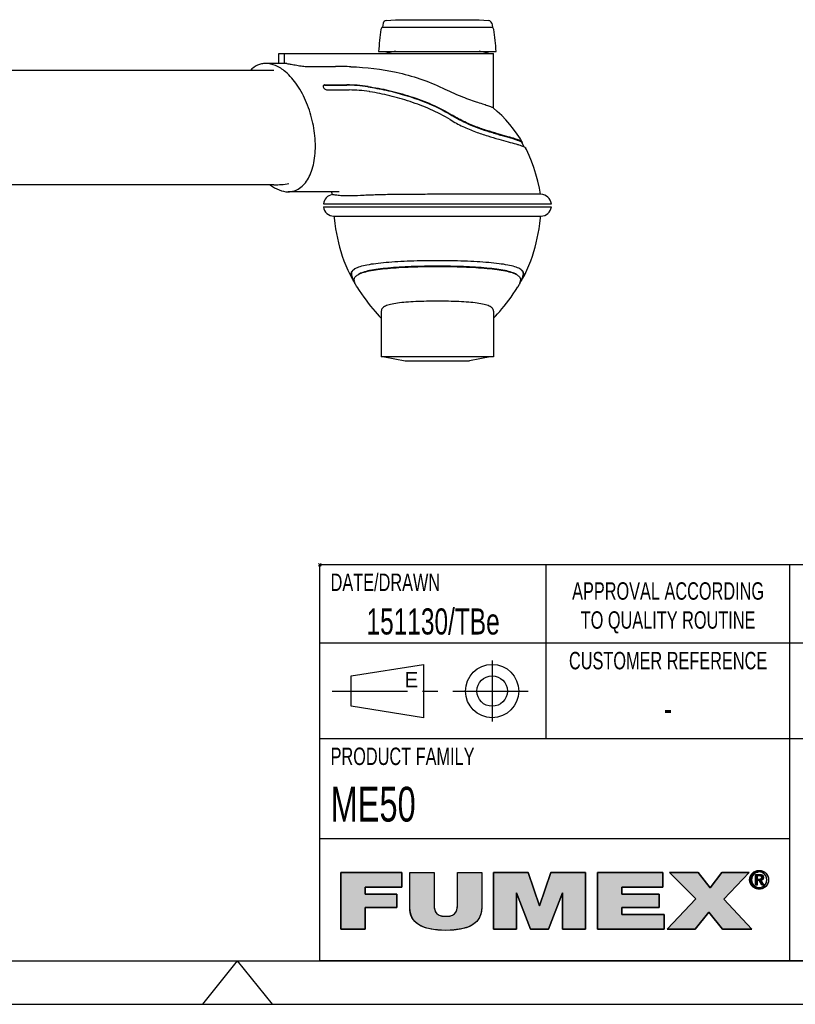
# Model space of a CAD drawing. Extents: x 0 to 420, y 0 to 297.
# Tile 3 of 7: x 210 to 299, y 0 to 113. Entities that reach past the tile are written whole.
import ezdxf

# ---------------------------------------------------------------- set-up
doc = ezdxf.new("R2010")
doc.units = 0
doc.header["$LTSCALE"] = 23.1
doc.linetypes.add('CENTER', pattern=[0.6, 0.375, -0.075, 0.075, -0.075])
doc.layers.get('0').update_dxf_attribs({"linetype": 'CONTINUOUS'})
for name, color, linetype in [('102162_DXF_CONTINUOUS_LINE', 7, 'CONTINUOUS'), ('102200_DXF_CONTINUOUS_LINE', 7, 'CONTINUOUS'), ('102205_DXF_CONTINUOUS_LINE', 7, 'CONTINUOUS'), ('102205_DXF_FORMAT', 7, 'CONTINUOUS'), ('105-5481_DXF_CONTINUOUS_LI', 7, 'CONTINUOUS')]:
    doc.layers.add(name, color=color, linetype=linetype)
doc.styles.get("Standard").update_dxf_attribs({"font": 'txt', "width": 0.7})
doc.styles.add('TEXTSTYLE_2', font='txt', dxfattribs={"width": 0.7})
doc.styles.add('TEXTSTYLE_3', font='txt')

# ---------------------------------------------------------------- blocks, each defined once
blk = doc.blocks.new('FUMEX_LOGO_BL1', base_point=(271.47, 11.94))
at = {"layer": '102205_DXF_FORMAT', "linetype": 'CONTINUOUS'}
for points in [[(249.69, 8.65), (246.89, 8.65), (246.89, 15.14), (253.91, 15.14), (253.91, 13.48), (249.69, 13.48), (249.69, 12.67), (253.32, 12.67), (253.32, 11.12), (249.69, 11.12)], [(263.1, 15.14), (263.1, 11.16), (263.06, 10.66), (262.95, 10.23), (262.77, 9.85), (262.52, 9.52), (262.19, 9.24), (261.79, 8.99), (261.28, 8.79), (260.65, 8.63), (259.88, 8.53), (258.96, 8.5), (258.04, 8.53), (257.27, 8.63), (256.64, 8.79), (256.13, 8.99), (255.72, 9.24), (255.39, 9.53), (255.14, 9.86), (254.96, 10.23), (254.85, 10.66), (254.81, 11.16), (254.81, 15.14), (257.61, 15.14), (257.61, 11.61), (257.62, 11.18), (257.68, 10.85), (257.79, 10.6), (257.96, 10.4), (258.19, 10.25), (258.53, 10.15), (258.97, 10.11), (259.41, 10.15), (259.73, 10.25), (259.97, 10.4), (260.13, 10.6), (260.23, 10.86), (260.29, 11.19), (260.3, 11.61), (260.3, 15.14)], [(267.08, 8.65), (264.43, 8.65), (264.43, 15.14), (268.41, 15.14), (269.71, 11.32), (269.74, 11.32), (271.04, 15.14), (275.02, 15.14), (275.02, 8.65), (272.37, 8.65), (272.37, 12.82), (272.35, 12.82), (270.77, 8.65), (268.68, 8.65), (267.1, 12.82), (267.08, 12.82)], [(284.04, 8.65), (276.37, 8.65), (276.37, 15.14), (283.9, 15.14), (283.9, 13.48), (279.17, 13.48), (279.17, 12.67), (283.46, 12.67), (283.46, 11.12), (279.17, 11.12), (279.17, 10.31), (284.04, 10.31)], [(287.6, 8.65), (284.39, 8.65), (287.68, 12.11), (284.68, 15.14), (287.97, 15.14), (289.34, 13.38), (290.69, 15.14), (293.8, 15.14), (290.89, 12.09), (294.13, 8.65), (290.76, 8.65), (289.2, 10.59)], [(294.32, 14.93), (294.24, 14.82), (294.17, 14.71), (294.13, 14.58), (294.1, 14.45), (294.09, 14.31), (293.88, 14.15), (293.87, 14.31), (293.88, 14.48), (293.92, 14.63), (293.98, 14.78), (294.06, 14.92), (294.36, 14.97)], [(294.47, 15.06), (294.36, 14.97), (294.06, 14.92), (294.16, 15.04), (294.58, 15.12)], [(294.7, 15.17), (294.58, 15.12), (294.16, 15.04), (294.27, 15.15), (294.83, 15.2)], [(294.96, 15.21), (294.83, 15.2), (294.27, 15.15), (294.34, 15.2), (295.44, 15.28), (295.58, 15.2), (295.65, 15.15), (295.76, 15.04), (295.86, 14.92), (295.94, 14.78), (296, 14.63), (296.04, 14.48), (296.05, 14.31), (296.04, 14.15), (296, 13.99), (295.94, 13.84), (295.86, 13.71), (295.76, 13.58), (295.65, 13.47), (295.58, 13.42), (295.44, 13.34), (295.29, 13.28), (295.13, 13.25), (294.8, 13.25), (294.64, 13.28), (294.48, 13.34), (294.41, 13.38), (294.96, 13.42), (295.1, 13.43), (295.22, 13.45), (295.35, 13.5), (295.46, 13.57), (295.56, 13.65), (295.6, 13.7), (295.68, 13.8), (295.75, 13.91), (295.79, 14.04), (295.82, 14.17), (295.83, 14.31), (295.82, 14.45), (295.79, 14.58), (295.75, 14.71), (295.68, 14.82), (295.6, 14.93), (295.56, 14.97), (295.46, 15.05), (295.34, 15.12), (295.22, 15.17), (295.1, 15.2)], [(294.96, 15.39), (295.13, 15.37), (295.29, 15.34), (295.44, 15.28), (294.34, 15.2), (294.48, 15.28), (294.64, 15.34), (294.8, 15.37)], [(294.74, 14.77), (294.55, 13.69), (294.55, 14.93), (295.02, 14.93), (295.02, 14.93), (295.13, 14.92), (295.21, 14.91), (295.28, 14.89), (295.33, 14.86), (295.38, 14.82), (295.4, 14.8), (295.41, 14.77), (295.44, 14.72), (295.45, 14.66), (295.46, 14.58), (295.45, 14.5), (295.43, 14.44), (295.41, 14.39), (295.09, 14.39), (295.13, 14.4), (295.16, 14.41), (295.19, 14.43), (295.21, 14.44), (295.23, 14.46), (295.24, 14.49), (295.25, 14.52), (295.26, 14.55), (295.26, 14.59), (295.26, 14.62), (295.25, 14.65), (295.24, 14.68), (295.23, 14.7), (295.21, 14.72), (295.18, 14.73), (295.15, 14.75), (295.12, 14.76), (295.08, 14.77), (295.03, 14.77), (294.99, 14.77), (294.86, 14.77)], [(294.96, 14.39), (294.98, 14.39), (295.04, 14.39), (295.09, 14.39), (295.41, 14.39), (294.74, 14.23), (294.74, 13.69), (294.55, 13.69), (294.74, 14.77), (294.74, 14.58), (294.74, 14.39), (294.85, 14.39)], [(294.1, 14.17), (294.13, 14.04), (294.17, 13.91), (294.24, 13.8), (294.32, 13.7), (294.16, 13.58), (294.06, 13.71), (293.98, 13.84), (293.92, 13.99), (293.88, 14.15), (294.09, 14.31)], [(294.36, 13.65), (294.46, 13.57), (294.27, 13.47), (294.16, 13.58), (294.32, 13.7)], [(295.14, 14.24), (295.49, 13.69), (295.28, 13.69), (294.95, 14.23), (294.74, 14.23), (295.41, 14.39), (295.37, 14.34), (295.33, 14.3), (295.27, 14.27), (295.21, 14.25)], [(294.58, 13.5), (294.7, 13.45), (294.41, 13.38), (294.27, 13.47), (294.46, 13.57)]]:
    blk.add_hatch(color=7, dxfattribs=at).paths.add_polyline_path(points)
at = {"layer": '102205_DXF_FORMAT', "color": 7, "linetype": 'CONTINUOUS'}
for p, q in [((253.91, 15.14), (246.89, 15.14)), ((246.89, 15.14), (246.89, 8.65)), ((253.91, 15.14), (246.89, 15.14)), ((246.89, 15.14), (246.89, 8.65)), ((253.91, 13.48), (253.91, 15.14)), ((253.91, 13.48), (253.91, 15.14)), ((268.41, 15.14), (264.43, 15.14)), ((264.43, 15.14), (264.43, 8.65)), ((268.41, 15.14), (264.43, 15.14)), ((264.43, 15.14), (264.43, 8.65)), ((269.71, 11.32), (268.41, 15.14)), ((269.71, 11.32), (268.41, 15.14)), ((271.04, 15.14), (269.74, 11.32)), ((271.04, 15.14), (269.74, 11.32)), ((275.02, 15.14), (271.04, 15.14)), ((275.02, 15.14), (271.04, 15.14)), ((275.02, 8.65), (275.02, 15.14)), ((275.02, 8.65), (275.02, 15.14)), ((283.9, 15.14), (276.37, 15.14)), ((276.37, 15.14), (276.37, 8.65)), ((283.9, 15.14), (276.37, 15.14)), ((276.37, 15.14), (276.37, 8.65)), ((283.9, 13.48), (283.9, 15.14)), ((283.9, 13.48), (283.9, 15.14)), ((287.97, 15.14), (284.68, 15.14)), ((284.68, 15.14), (287.68, 12.11)), ((287.97, 15.14), (284.68, 15.14)), ((284.68, 15.14), (287.68, 12.11)), ((289.34, 13.38), (287.97, 15.14)), ((289.34, 13.38), (287.97, 15.14)), ((290.69, 15.14), (289.34, 13.38)), ((290.69, 15.14), (289.34, 13.38)), ((293.8, 15.14), (290.69, 15.14)), ((293.8, 15.14), (290.69, 15.14)), ((290.89, 12.09), (293.8, 15.14)), ((290.89, 12.09), (293.8, 15.14)), ((249.69, 12.67), (249.69, 13.48)), ((249.69, 13.48), (253.91, 13.48)), ((249.69, 12.67), (249.69, 13.48)), ((249.69, 13.48), (253.91, 13.48)), ((253.32, 12.67), (249.69, 12.67)), ((253.32, 12.67), (249.69, 12.67)), ((253.32, 11.12), (253.32, 12.67)), ((253.32, 11.12), (253.32, 12.67)), ((267.08, 8.65), (267.08, 12.82)), ((267.08, 12.82), (267.1, 12.82)), ((267.08, 8.65), (267.08, 12.82)), ((267.08, 12.82), (267.1, 12.82)), ((267.1, 12.82), (268.68, 8.65)), ((267.1, 12.82), (268.68, 8.65)), ((270.77, 8.65), (272.35, 12.82)), ((270.77, 8.65), (272.35, 12.82)), ((272.35, 12.82), (272.37, 12.82)), ((272.35, 12.82), (272.37, 12.82)), ((272.37, 12.82), (272.37, 8.65)), ((272.37, 12.82), (272.37, 8.65)), ((279.17, 12.67), (279.17, 13.48)), ((279.17, 13.48), (283.9, 13.48)), ((279.17, 12.67), (279.17, 13.48)), ((279.17, 13.48), (283.9, 13.48)), ((283.46, 12.67), (279.17, 12.67)), ((283.46, 12.67), (279.17, 12.67)), ((283.46, 11.12), (283.46, 12.67)), ((283.46, 11.12), (283.46, 12.67)), ((269.74, 11.32), (269.71, 11.32)), ((269.74, 11.32), (269.71, 11.32)), ((287.68, 12.11), (284.39, 8.65)), ((287.68, 12.11), (284.39, 8.65)), ((294.13, 8.65), (290.89, 12.09)), ((294.13, 8.65), (290.89, 12.09)), ((249.69, 8.65), (249.69, 11.12)), ((249.69, 11.12), (253.32, 11.12)), ((249.69, 8.65), (249.69, 11.12)), ((249.69, 11.12), (253.32, 11.12)), ((279.17, 10.31), (279.17, 11.12)), ((279.17, 11.12), (283.46, 11.12)), ((279.17, 10.31), (279.17, 11.12)), ((279.17, 11.12), (283.46, 11.12)), ((284.04, 10.31), (279.17, 10.31)), ((284.04, 10.31), (279.17, 10.31)), ((284.04, 8.65), (284.04, 10.31)), ((284.04, 8.65), (284.04, 10.31)), ((287.6, 8.65), (289.2, 10.59)), ((287.6, 8.65), (289.2, 10.59)), ((289.2, 10.59), (290.76, 8.65)), ((289.2, 10.59), (290.76, 8.65)), ((246.89, 8.65), (249.69, 8.65)), ((246.89, 8.65), (249.69, 8.65)), ((264.43, 8.65), (267.08, 8.65)), ((264.43, 8.65), (267.08, 8.65)), ((268.68, 8.65), (270.77, 8.65)), ((268.68, 8.65), (270.77, 8.65)), ((272.37, 8.65), (275.02, 8.65)), ((272.37, 8.65), (275.02, 8.65)), ((276.37, 8.65), (284.04, 8.65)), ((276.37, 8.65), (284.04, 8.65)), ((284.39, 8.65), (287.6, 8.65)), ((284.39, 8.65), (287.6, 8.65)), ((290.76, 8.65), (294.13, 8.65)), ((290.76, 8.65), (294.13, 8.65))]:
    blk.add_line(p, q, dxfattribs=at)
for points in [[(249.69, 8.65), (246.89, 8.65), (246.89, 15.14), (253.91, 15.14), (253.91, 13.48), (249.69, 13.48), (249.69, 12.67), (253.32, 12.67), (253.32, 11.12), (249.69, 11.12), (249.69, 8.65)], [(263.1, 15.14), (263.1, 11.16), (263.06, 10.66), (262.95, 10.23), (262.77, 9.85), (262.52, 9.52), (262.19, 9.24), (261.79, 8.99), (261.28, 8.79), (260.65, 8.63), (259.88, 8.53), (258.96, 8.5), (258.04, 8.53), (257.27, 8.63), (256.64, 8.79), (256.13, 8.99), (255.72, 9.24), (255.39, 9.53), (255.14, 9.86), (254.96, 10.23), (254.85, 10.66), (254.81, 11.16), (254.81, 15.14), (257.61, 15.14), (257.61, 11.61), (257.62, 11.18), (257.68, 10.85), (257.79, 10.6), (257.96, 10.4), (258.19, 10.25), (258.53, 10.15), (258.97, 10.11), (259.41, 10.15), (259.73, 10.25), (259.97, 10.4), (260.13, 10.6), (260.23, 10.86), (260.29, 11.19), (260.3, 11.61), (260.3, 15.14), (263.1, 15.14)], [(267.08, 8.65), (264.43, 8.65), (264.43, 15.14), (268.41, 15.14), (269.71, 11.32), (269.74, 11.32), (271.04, 15.14), (275.02, 15.14), (275.02, 8.65), (272.37, 8.65), (272.37, 12.82), (272.35, 12.82), (270.77, 8.65), (268.68, 8.65), (267.1, 12.82), (267.08, 12.82), (267.08, 8.65)], [(284.04, 8.65), (276.37, 8.65), (276.37, 15.14), (283.9, 15.14), (283.9, 13.48), (279.17, 13.48), (279.17, 12.67), (283.46, 12.67), (283.46, 11.12), (279.17, 11.12), (279.17, 10.31), (284.04, 10.31), (284.04, 8.65)], [(287.6, 8.65), (284.39, 8.65), (287.68, 12.11), (284.68, 15.14), (287.97, 15.14), (289.34, 13.38), (290.69, 15.14), (293.8, 15.14), (290.89, 12.09), (294.13, 8.65), (290.76, 8.65), (289.2, 10.59), (287.6, 8.65)], [(294.32, 14.93), (294.24, 14.82), (294.17, 14.71), (294.13, 14.58), (294.1, 14.45), (294.09, 14.31), (293.88, 14.15), (293.87, 14.31), (293.88, 14.48), (293.92, 14.63), (293.98, 14.78), (294.06, 14.92), (294.36, 14.97), (294.32, 14.93)], [(294.47, 15.06), (294.36, 14.97), (294.06, 14.92), (294.16, 15.04), (294.58, 15.12), (294.47, 15.06)], [(294.7, 15.17), (294.58, 15.12), (294.16, 15.04), (294.27, 15.15), (294.83, 15.2), (294.7, 15.17)], [(294.96, 15.21), (294.83, 15.2), (294.27, 15.15), (294.34, 15.2), (295.44, 15.28), (295.58, 15.2), (295.65, 15.15), (295.76, 15.04), (295.86, 14.92), (295.94, 14.78), (296, 14.63), (296.04, 14.48), (296.05, 14.31), (296.04, 14.15), (296, 13.99), (295.94, 13.84), (295.86, 13.71), (295.76, 13.58), (295.65, 13.47), (295.58, 13.42), (295.44, 13.34), (295.29, 13.28), (295.13, 13.25), (294.8, 13.25), (294.64, 13.28), (294.48, 13.34), (294.41, 13.38), (294.96, 13.42), (295.1, 13.43), (295.22, 13.45), (295.35, 13.5), (295.46, 13.57), (295.56, 13.65), (295.6, 13.7), (295.68, 13.8), (295.75, 13.91), (295.79, 14.04), (295.82, 14.17), (295.83, 14.31), (295.82, 14.45), (295.79, 14.58), (295.75, 14.71), (295.68, 14.82), (295.6, 14.93), (295.56, 14.97), (295.46, 15.05), (295.34, 15.12), (295.22, 15.17), (295.1, 15.2), (294.96, 15.21)], [(294.96, 15.39), (295.13, 15.37), (295.29, 15.34), (295.44, 15.28), (294.34, 15.2), (294.48, 15.28), (294.64, 15.34), (294.8, 15.37), (294.96, 15.39)], [(294.74, 14.77), (294.55, 13.69), (294.55, 14.93), (295.02, 14.93), (295.02, 14.93), (295.13, 14.92), (295.21, 14.91), (295.28, 14.89), (295.33, 14.86), (295.38, 14.82), (295.4, 14.8), (295.41, 14.77), (295.44, 14.72), (295.45, 14.66), (295.46, 14.58), (295.45, 14.5), (295.43, 14.44), (295.41, 14.39), (295.09, 14.39), (295.13, 14.4), (295.16, 14.41), (295.19, 14.43), (295.21, 14.44), (295.23, 14.46), (295.24, 14.49), (295.25, 14.52), (295.26, 14.55), (295.26, 14.59), (295.26, 14.62), (295.25, 14.65), (295.24, 14.68), (295.23, 14.7), (295.21, 14.72), (295.18, 14.73), (295.15, 14.75), (295.12, 14.76), (295.08, 14.77), (295.03, 14.77), (294.99, 14.77), (294.86, 14.77), (294.74, 14.77)], [(294.96, 14.39), (294.98, 14.39), (295.04, 14.39), (295.09, 14.39), (295.41, 14.39), (294.74, 14.23), (294.74, 13.69), (294.55, 13.69), (294.74, 14.77), (294.74, 14.58), (294.74, 14.39), (294.85, 14.39), (294.96, 14.39)], [(294.1, 14.17), (294.13, 14.04), (294.17, 13.91), (294.24, 13.8), (294.32, 13.7), (294.16, 13.58), (294.06, 13.71), (293.98, 13.84), (293.92, 13.99), (293.88, 14.15), (294.09, 14.31), (294.1, 14.17)], [(294.36, 13.65), (294.46, 13.57), (294.27, 13.47), (294.16, 13.58), (294.32, 13.7), (294.36, 13.65)], [(295.14, 14.24), (295.49, 13.69), (295.28, 13.69), (294.95, 14.23), (294.74, 14.23), (295.41, 14.39), (295.37, 14.34), (295.33, 14.3), (295.27, 14.27), (295.21, 14.25), (295.14, 14.24)], [(294.58, 13.5), (294.7, 13.45), (294.41, 13.38), (294.27, 13.47), (294.46, 13.57), (294.58, 13.5)]]:
    blk.add_lwpolyline(points, dxfattribs=at)
for points, knots in [([(263.1, 15.14), (263.1, 15.14), (260.3, 15.14), (260.3, 15.14), (260.3, 15.14), (260.3, 11.61), (260.3, 11.61), (260.3, 10.94), (260.3, 10.11), (258.97, 10.11), (257.61, 10.11), (257.61, 10.94), (257.61, 11.61), (257.61, 11.61), (257.61, 15.14), (257.61, 15.14), (257.61, 15.14), (254.81, 15.14), (254.81, 15.14), (254.81, 15.14), (254.81, 11.16), (254.81, 11.16), (254.81, 9.36), (256.19, 8.5), (258.96, 8.5), (261.74, 8.5), (263.1, 9.36), (263.1, 11.16), (263.1, 11.16), (263.1, 15.14), (263.1, 15.14)], [0, 0, 0, 0, 1, 1, 1, 2, 2, 2, 3, 3, 3, 4, 4, 4, 5, 5, 5, 6, 6, 6, 7, 7, 7, 8, 8, 8, 9, 9, 9, 10, 10, 10, 10]), ([(263.1, 15.14), (263.1, 15.14), (260.3, 15.14), (260.3, 15.14), (260.3, 15.14), (260.3, 11.61), (260.3, 11.61), (260.3, 10.94), (260.3, 10.11), (258.97, 10.11), (257.61, 10.11), (257.61, 10.94), (257.61, 11.61), (257.61, 11.61), (257.61, 15.14), (257.61, 15.14), (257.61, 15.14), (254.81, 15.14), (254.81, 15.14), (254.81, 15.14), (254.81, 11.16), (254.81, 11.16), (254.81, 9.36), (256.19, 8.5), (258.96, 8.5), (261.74, 8.5), (263.1, 9.36), (263.1, 11.16), (263.1, 11.16), (263.1, 15.14), (263.1, 15.14)], [0, 0, 0, 0, 1, 1, 1, 2, 2, 2, 3, 3, 3, 4, 4, 4, 5, 5, 5, 6, 6, 6, 7, 7, 7, 8, 8, 8, 9, 9, 9, 10, 10, 10, 10]), ([(294.96, 13.24), (295.55, 13.24), (296.05, 13.69), (296.05, 14.31), (296.05, 14.93), (295.55, 15.39), (294.96, 15.39), (294.37, 15.39), (293.87, 14.93), (293.87, 14.31), (293.87, 13.69), (294.37, 13.24), (294.96, 13.24)], [0, 0, 0, 0, 1, 1, 1, 2, 2, 2, 3, 3, 3, 4, 4, 4, 4]), ([(294.96, 13.24), (295.55, 13.24), (296.05, 13.69), (296.05, 14.31), (296.05, 14.93), (295.55, 15.39), (294.96, 15.39), (294.37, 15.39), (293.87, 14.93), (293.87, 14.31), (293.87, 13.69), (294.37, 13.24), (294.96, 13.24)], [0, 0, 0, 0, 1, 1, 1, 2, 2, 2, 3, 3, 3, 4, 4, 4, 4]), ([(294.09, 14.31), (294.09, 14.82), (294.47, 15.21), (294.96, 15.21), (295.45, 15.21), (295.83, 14.82), (295.83, 14.31), (295.83, 13.8), (295.45, 13.42), (294.96, 13.42), (294.47, 13.42), (294.09, 13.8), (294.09, 14.31)], [0, 0, 0, 0, 1, 1, 1, 2, 2, 2, 3, 3, 3, 4, 4, 4, 4]), ([(294.09, 14.31), (294.09, 14.82), (294.47, 15.21), (294.96, 15.21), (295.45, 15.21), (295.83, 14.82), (295.83, 14.31), (295.83, 13.8), (295.45, 13.42), (294.96, 13.42), (294.47, 13.42), (294.09, 13.8), (294.09, 14.31)], [0, 0, 0, 0, 1, 1, 1, 2, 2, 2, 3, 3, 3, 4, 4, 4, 4]), ([(294.74, 14.23), (294.74, 14.23), (294.95, 14.23), (294.95, 14.23), (294.95, 14.23), (295.28, 13.69), (295.28, 13.69), (295.28, 13.69), (295.49, 13.69), (295.49, 13.69), (295.49, 13.69), (295.14, 14.24), (295.14, 14.24), (295.32, 14.26), (295.46, 14.36), (295.46, 14.58), (295.46, 14.82), (295.31, 14.93), (295.02, 14.93), (295.02, 14.93), (294.55, 14.93), (294.55, 14.93), (294.55, 14.93), (294.55, 13.69), (294.55, 13.69), (294.55, 13.69), (294.74, 13.69), (294.74, 13.69), (294.74, 13.69), (294.74, 14.23), (294.74, 14.23)], [0, 0, 0, 0, 1, 1, 1, 2, 2, 2, 3, 3, 3, 4, 4, 4, 5, 5, 5, 6, 6, 6, 7, 7, 7, 8, 8, 8, 9, 9, 9, 10, 10, 10, 10]), ([(294.74, 14.23), (294.74, 14.23), (294.95, 14.23), (294.95, 14.23), (294.95, 14.23), (295.28, 13.69), (295.28, 13.69), (295.28, 13.69), (295.49, 13.69), (295.49, 13.69), (295.49, 13.69), (295.14, 14.24), (295.14, 14.24), (295.32, 14.26), (295.46, 14.36), (295.46, 14.58), (295.46, 14.82), (295.31, 14.93), (295.02, 14.93), (295.02, 14.93), (294.55, 14.93), (294.55, 14.93), (294.55, 14.93), (294.55, 13.69), (294.55, 13.69), (294.55, 13.69), (294.74, 13.69), (294.74, 13.69), (294.74, 13.69), (294.74, 14.23), (294.74, 14.23)], [0, 0, 0, 0, 1, 1, 1, 2, 2, 2, 3, 3, 3, 4, 4, 4, 5, 5, 5, 6, 6, 6, 7, 7, 7, 8, 8, 8, 9, 9, 9, 10, 10, 10, 10]), ([(294.74, 14.39), (294.74, 14.39), (294.74, 14.77), (294.74, 14.77), (294.74, 14.77), (294.99, 14.77), (294.99, 14.77), (295.12, 14.77), (295.26, 14.74), (295.26, 14.59), (295.26, 14.4), (295.12, 14.39), (294.96, 14.39), (294.96, 14.39), (294.74, 14.39), (294.74, 14.39)], [0, 0, 0, 0, 1, 1, 1, 2, 2, 2, 3, 3, 3, 4, 4, 4, 5, 5, 5, 5]), ([(294.74, 14.39), (294.74, 14.39), (294.74, 14.77), (294.74, 14.77), (294.74, 14.77), (294.99, 14.77), (294.99, 14.77), (295.12, 14.77), (295.26, 14.74), (295.26, 14.59), (295.26, 14.4), (295.12, 14.39), (294.96, 14.39), (294.96, 14.39), (294.74, 14.39), (294.74, 14.39)], [0, 0, 0, 0, 1, 1, 1, 2, 2, 2, 3, 3, 3, 4, 4, 4, 5, 5, 5, 5])]:
    blk.add_open_spline(points, degree=3, knots=knots, dxfattribs=at)
for points in [[(294.96, 13.42), (294.41, 13.38), (294.83, 13.43), (294.7, 13.45)], [(294.96, 13.24), (294.8, 13.25), (295.13, 13.25)]]:
    blk.add_solid(points, dxfattribs=at)
blk = doc.blocks.new('SYMBOL_0_BL2', base_point=(257.5, 36))
at = {"layer": '102205_DXF_CONTINUOUS_LINE', "color": 7, "linetype": 'CONTINUOUS'}
for p, q in [((248.09, 37.75), (256.4, 39.06)), ((256.4, 39.06), (256.4, 32.94)), ((248.09, 34.25), (248.09, 37.75)), ((256.4, 32.94), (248.09, 34.25))]:
    blk.add_line(p, q, dxfattribs=at)
at = {"layer": '102205_DXF_CONTINUOUS_LINE', "color": 7, "linetype": 'CENTER'}
for p, q in [((264.28, 39.5), (264.28, 32.5)), ((245.9, 36), (269.09, 36))]:
    blk.add_line(p, q, dxfattribs=at)
at = {"layer": '102205_DXF_CONTINUOUS_LINE', "color": 7, "linetype": 'CONTINUOUS'}
for radius in [3.06, 1.75]:
    blk.add_circle((264.28, 36), radius, dxfattribs=at)

msp = doc.modelspace()

# ---------------------------------------------------------------- linework, layer by layer
at = {"layer": '102162_DXF_CONTINUOUS_LINE', "color": 7, "linetype": 'CONTINUOUS'}
for p, q in [((239.21, 107.33), (187.32, 107.33)), ((239.21, 94.18), (185.03, 94.18))]:
    msp.add_line(p, q, dxfattribs=at)
msp.add_arc((239.21, 104.73), 10.55, 270.0039, 279.3933, dxfattribs=at)
at = {"layer": '102200_DXF_CONTINUOUS_LINE', "color": 7, "linetype": 'CONTINUOUS'}
for p, q in [((239.78, 109.26), (264.43, 109.26)), ((239.78, 108.13), (239.78, 109.26)), ((240.38, 109.26), (240.38, 108.13)), ((264.43, 103.01), (264.43, 109.26)), ((240.38, 108.13), (238.27, 108.13)), ((243.11, 107.78), (246.27, 107.78)), ((245.04, 105.62), (247.57, 105.62)), ((245.07, 105.66), (247.6, 105.66)), ((245.34, 105.08), (247.87, 105.08)), ((250.18, 104.89), (250.15, 104.9)), ((267.97, 98.54), (267.69, 99.06)), ((246.72, 93.38), (240.84, 93.38)), ((269.81, 93.09), (263.03, 93.09)), ((269.84, 93.09), (269.81, 93.09)), ((269.88, 93.09), (269.84, 93.09)), ((269.84, 93.09), (269.84, 93.09)), ((244.89, 92.01), (271.09, 92.01)), ((244.89, 91.66), (271.09, 91.66)), ((246.09, 90.57), (246.11, 90.57)), ((246.11, 90.57), (246.11, 90.57)), ((246.11, 90.57), (257.99, 90.57)), ((257.99, 90.57), (269.87, 90.57)), ((269.88, 90.57), (269.87, 90.57)), ((248.34, 83.27), (248.46, 83.07)), ((267.52, 83.07), (267.63, 83.27)), ((248.75, 82.44), (249, 82.04)), ((251.55, 79.67), (251.55, 74.41)), ((264.43, 79.67), (264.43, 74.41)), ((264.43, 74.41), (251.55, 74.41)), ((251.93, 74.41), (254.29, 73.94)), ((254.29, 73.94), (261.69, 73.94)), ((264.05, 74.41), (261.69, 73.94))]:
    msp.add_line(p, q, dxfattribs=at)
for points in [[(267.75, 99.09), (267.53, 99.45), (267.15, 100.02), (266.75, 100.58), (266.32, 101.12), (265.86, 101.64), (265.38, 102.14), (264.87, 102.62), (264.39, 103.04)], [(269.84, 93.09), (269.71, 93.78), (269.52, 94.62), (269.31, 95.42), (269.07, 96.18), (268.81, 96.89), (268.53, 97.57), (268.22, 98.23), (268.11, 98.43)], [(245.81, 93.38), (245.83, 93.32), (245.85, 93.23), (245.87, 93.13), (245.89, 93.07)], [(246.11, 90.57), (246.13, 90.4), (246.21, 89.75), (246.3, 89.14), (246.4, 88.57), (246.5, 88.04), (246.62, 87.52), (246.75, 87.01), (246.89, 86.51), (247.05, 86), (247.25, 85.46), (247.47, 84.9), (247.71, 84.36), (247.96, 83.85), (248.23, 83.32)], [(267.74, 83.32), (268.02, 83.85), (268.27, 84.36), (268.51, 84.9), (268.73, 85.46), (268.92, 86), (269.09, 86.51), (269.23, 87.01), (269.36, 87.52), (269.47, 88.04), (269.58, 88.57), (269.67, 89.14), (269.76, 89.75), (269.85, 90.4), (269.87, 90.57)], [(249, 82.04), (249.26, 81.65), (249.53, 81.28), (249.79, 80.92), (250.05, 80.58), (250.31, 80.25), (250.57, 79.94), (250.83, 79.64), (251.08, 79.36), (251.32, 79.09), (251.55, 78.85)], [(264.43, 78.85), (264.65, 79.09), (264.9, 79.36), (265.15, 79.64), (265.4, 79.94), (265.66, 80.25), (265.92, 80.58), (266.19, 80.92), (266.45, 81.28), (266.71, 81.65)], [(266.71, 81.65), (266.97, 82.04), (267.22, 82.44)]]:
    msp.add_lwpolyline(points, dxfattribs=at)
for centre, radius, start, end in [((257.99, 85), 25, 101.0899, 104.0341), ((257.99, 85), 25, 75.9659, 78.9101), ((246.27, 51.58), 56.2, 88.171, 89.9978), ((247.56, 88.88), 16.75, 81.6327, 89.9671), ((247.59, 89.02), 16.64, 81.7661, 89.9649), ((247.15, 85.95), 19.75, 81.6175, 81.7799), ((247.85, 90.45), 14.63, 80.9552, 89.9525), ((247.12, 85.9), 19.24, 80.692, 80.8572), ((267.66, 99.04), 0.1, 30.3899, 34.1416), ((246.14, 91.83), 1.26, 101.4577, 172.0324), ((269.84, 91.83), 1.26, 7.9676, 88), ((246.14, 91.83), 1.26, 187.9676, 268), ((269.84, 91.83), 1.26, 272, 352.0324), ((249.33, 83.05), 1.69, 119.2054, 121.5232), ((266.65, 83.05), 1.69, 58.4781, 60.7893), ((251.11, 84.9), 3.27, 208.7343, 210.4569), ((251.65, 85.21), 3.91, 210.4303, 211.1612), ((251.18, 84.94), 3.29, 208.5616, 210.4357), ((264.8, 84.94), 3.29, 329.5643, 331.4379), ((264.36, 85.19), 3.87, 328.9544, 329.5755), ((264.87, 84.9), 3.27, 329.5471, 331.266), ((252, 84.48), 3.84, 209.7283, 210.1721), ((252.78, 84.94), 4.75, 210.2361, 211.9), ((263.4, 84.82), 4.51, 328.0563, 329.8105), ((263.99, 84.47), 3.82, 329.8299, 330.3467)]:
    msp.add_arc(centre, radius, start, end, dxfattribs=at)
msp.add_ellipse((240.38, 100.76), major_axis=(0, 7.38), ratio=0.595026, start_param=-0.073996, end_param=0.000076, dxfattribs=at)
for points, knots in [([(238.27, 108.13), (238.11, 108.13), (237.78, 108.1), (237.15, 107.89), (236.73, 107.58), (236.5, 107.33)], [0, 0, 0, 0, 0.245615, 0.489774, 1, 1, 1, 1]), ([(240.53, 107.17), (240.19, 107.46), (239.49, 107.93), (238.66, 108.13), (238.27, 108.13)], [0, 0, 0, 0, 0.538013, 1, 1, 1, 1]), ([(240.7, 108.11), (240.87, 108.09), (241.24, 108.03), (241.84, 107.92), (242.47, 107.82), (242.91, 107.78), (243.11, 107.78)], [0, 0, 0, 0, 0.206423, 0.46773, 0.745714, 1, 1, 1, 1]), ([(248.06, 107.75), (249.81, 107.7), (253.43, 107.28), (256.91, 106.12), (258.6, 105.3)], [0, 0, 0, 0, 0.482642, 1, 1, 1, 1]), ([(240.84, 93.38), (241.07, 93.38), (241.54, 93.45), (242.18, 93.77), (242.74, 94.27), (243.21, 94.95), (243.57, 95.78), (243.92, 97.1), (244.05, 98.98), (243.75, 101.31), (243.05, 103.6), (242, 105.61), (241.05, 106.73), (240.53, 107.17)], [0, 0, 0, 0, 0.042578, 0.085541, 0.131307, 0.18157, 0.237144, 0.298107, 0.433815, 0.581747, 0.732107, 0.874543, 1, 1, 1, 1]), ([(244.88, 105.52), (244.87, 105.47), (244.9, 105.36), (245.01, 105.22), (245.16, 105.11), (245.28, 105.08), (245.34, 105.08)], [0, 0, 0, 0, 0.21063, 0.471878, 0.749104, 1, 1, 1, 1]), ([(245.01, 105.62), (244.99, 105.62), (244.95, 105.61), (244.91, 105.59), (244.89, 105.57)], [0, 0, 0, 0, 0.271603, 1, 1, 1, 1]), ([(245.07, 105.66), (245.04, 105.66), (244.97, 105.65), (244.92, 105.62), (244.9, 105.59)], [0, 0, 0, 0, 0.54033, 1, 1, 1, 1]), ([(249.99, 105.44), (250.7, 105.34), (252.12, 105.08), (254.33, 104.5), (256.9, 103.62), (258.7, 102.75), (259.67, 102.15)], [0, 0, 0, 0, 0.207498, 0.422147, 0.665268, 1, 1, 1, 1]), ([(250.02, 105.48), (250.83, 105.36), (252.46, 105.05), (254.91, 104.37), (257.37, 103.46), (258.94, 102.65), (259.7, 102.18)], [0, 0, 0, 0, 0.237568, 0.485116, 0.740092, 1, 1, 1, 1]), ([(258.6, 105.3), (258.94, 105.14), (259.61, 104.82), (260.6, 104.4), (261.54, 104.04), (262.39, 103.74), (263.12, 103.51), (263.64, 103.34), (263.98, 103.23), (264.16, 103.16), (264.29, 103.1), (264.37, 103.06), (264.39, 103.04)], [0, 0, 0, 0, 0.181633, 0.356586, 0.5199, 0.666404, 0.791241, 0.890277, 0.929097, 0.960389, 0.984005, 1, 1, 1, 1]), ([(259.46, 101.67), (258.73, 102.12), (257.22, 102.89), (254.88, 103.77), (252.55, 104.44), (251, 104.76), (250.23, 104.88)], [0, 0, 0, 0, 0.260377, 0.515664, 0.763121, 1, 1, 1, 1]), ([(259.67, 102.15), (260.02, 101.94), (260.73, 101.54), (261.86, 101.02), (263.06, 100.57), (264.1, 100.24), (264.94, 99.99), (265.56, 99.81), (266.13, 99.65), (266.63, 99.5), (267.04, 99.37), (267.35, 99.26), (267.55, 99.17), (267.65, 99.11), (267.68, 99.07), (267.69, 99.06)], [0, 0, 0, 0, 0.14147, 0.284003, 0.43187, 0.585374, 0.662844, 0.738308, 0.808108, 0.869322, 0.919906, 0.958543, 0.984976, 0.993803, 1, 1, 1, 1]), ([(267.74, 99.1), (267.72, 99.13), (267.65, 99.18), (267.49, 99.26), (267.27, 99.35), (266.97, 99.45), (266.61, 99.56), (266.01, 99.73), (265.12, 99.98), (263.91, 100.34), (262.56, 100.79), (261.12, 101.39), (260.17, 101.9), (259.7, 102.18)], [0, 0, 0, 0, 0.012268, 0.032193, 0.060125, 0.096017, 0.139649, 0.190717, 0.313577, 0.460803, 0.627842, 0.809468, 1, 1, 1, 1]), ([(259.46, 101.67), (259.93, 101.38), (260.88, 100.87), (262.33, 100.27), (263.72, 99.81), (264.98, 99.44), (266.07, 99.14), (266.84, 98.93), (267.35, 98.78), (267.63, 98.68), (267.85, 98.6), (267.98, 98.54), (268.02, 98.51)], [0, 0, 0, 0, 0.179986, 0.353045, 0.51434, 0.659138, 0.783249, 0.883097, 0.923017, 0.955911, 0.981585, 1, 1, 1, 1]), ([(267.73, 99.02), (267.74, 99.03), (267.76, 99.05), (267.76, 99.07), (267.75, 99.08)], [0, 0, 0, 0, 0.528019, 1, 1, 1, 1]), ([(268.02, 98.51), (268.04, 98.5), (268.08, 98.48), (268.11, 98.45), (268.11, 98.43)], [0, 0, 0, 0, 0.586871, 1, 1, 1, 1]), ([(238.79, 94.18), (239.1, 93.94), (239.75, 93.55), (240.49, 93.38), (240.84, 93.38)], [0, 0, 0, 0, 0.533877, 1, 1, 1, 1]), ([(247.73, 92.9), (247.58, 92.9), (247.3, 92.91), (246.92, 92.93), (246.6, 92.96), (246.35, 92.99), (246.18, 93.01), (246.07, 93.03), (246, 93.04), (245.96, 93.05), (245.92, 93.05), (245.9, 93.06), (245.89, 93.06), (245.89, 93.07)], [0, 0, 0, 0, 0.246615, 0.45367, 0.623398, 0.758983, 0.863168, 0.904045, 0.937618, 0.963945, 0.983055, 0.994987, 1, 1, 1, 1]), ([(263.03, 93.09), (261.67, 93.09), (259.61, 93.09), (256.85, 93.09), (254.78, 93.08), (252.78, 93.06), (250.91, 93.03), (249.25, 92.95), (248.21, 92.9), (247.73, 92.9)], [0, 0, 0, 0, 0.265726, 0.404103, 0.540852, 0.672475, 0.795937, 0.907581, 1, 1, 1, 1]), ([(257.99, 85.46), (256.95, 85.46), (255.43, 85.44), (253.47, 85.35), (252.14, 85.25), (250.96, 85.13), (249.96, 84.98), (249.15, 84.79), (248.69, 84.62), (248.51, 84.52)], [0, 0, 0, 0, 0.32434, 0.476294, 0.616335, 0.741091, 0.847744, 0.934274, 1, 1, 1, 1]), ([(267.47, 84.52), (267.29, 84.62), (266.83, 84.79), (266.02, 84.98), (265.02, 85.13), (263.84, 85.25), (262.51, 85.35), (260.54, 85.44), (259.02, 85.46), (257.99, 85.46)], [0, 0, 0, 0, 0.06572, 0.152246, 0.258897, 0.383652, 0.523695, 0.675652, 1, 1, 1, 1]), ([(248.45, 84.48), (248.35, 84.42), (248.21, 84.32), (248.1, 84.14), (248.03, 83.95), (248.07, 83.65), (248.17, 83.44), (248.23, 83.32)], [0, 0, 0, 0, 0.258448, 0.368549, 0.474276, 0.703321, 1, 1, 1, 1]), ([(248.45, 84.48), (248.35, 84.41), (248.22, 84.3), (248.13, 84.1), (248.1, 83.91), (248.14, 83.65), (248.24, 83.46), (248.29, 83.36)], [0, 0, 0, 0, 0.280256, 0.394707, 0.503773, 0.732488, 1, 1, 1, 1]), ([(248.67, 82.58), (248.59, 82.71), (248.47, 82.94), (248.42, 83.27), (248.48, 83.48), (248.59, 83.67), (248.74, 83.78), (248.84, 83.85)], [0, 0, 0, 0, 0.307649, 0.539151, 0.643015, 0.749826, 1, 1, 1, 1]), ([(248.84, 83.85), (249.01, 83.95), (249.45, 84.12), (250.22, 84.31), (251.18, 84.47), (252.32, 84.59), (253.6, 84.69), (255.51, 84.78), (256.98, 84.8), (257.99, 84.8)], [0, 0, 0, 0, 0.064883, 0.150684, 0.256913, 0.381582, 0.521846, 0.674273, 1, 1, 1, 1]), ([(257.99, 84.83), (256.99, 84.83), (255.53, 84.81), (253.63, 84.72), (252.36, 84.62), (251.23, 84.5), (250.26, 84.35), (249.5, 84.16), (249.07, 83.98), (248.9, 83.88)], [0, 0, 0, 0, 0.325451, 0.477929, 0.618202, 0.742895, 0.849693, 0.936118, 1, 1, 1, 1]), ([(267.08, 83.88), (266.91, 83.98), (266.48, 84.16), (265.71, 84.35), (264.75, 84.5), (263.62, 84.62), (262.34, 84.72), (260.45, 84.81), (258.99, 84.83), (257.99, 84.83)], [0, 0, 0, 0, 0.063897, 0.150324, 0.257124, 0.381804, 0.522084, 0.674554, 1, 1, 1, 1]), ([(257.99, 84.8), (258.99, 84.8), (260.47, 84.78), (262.37, 84.69), (263.66, 84.59), (264.79, 84.47), (265.76, 84.31), (266.53, 84.12), (266.96, 83.95), (267.14, 83.85)], [0, 0, 0, 0, 0.325732, 0.47816, 0.618426, 0.743088, 0.849316, 0.935117, 1, 1, 1, 1]), ([(267.14, 83.85), (267.24, 83.78), (267.38, 83.67), (267.5, 83.48), (267.56, 83.27), (267.51, 82.95), (267.39, 82.71), (267.31, 82.58)], [0, 0, 0, 0, 0.250495, 0.357449, 0.4614, 0.692809, 1, 1, 1, 1]), ([(267.74, 83.32), (267.81, 83.44), (267.91, 83.65), (267.94, 83.95), (267.88, 84.14), (267.76, 84.32), (267.63, 84.42), (267.53, 84.48)], [0, 0, 0, 0, 0.29668, 0.525726, 0.631455, 0.741557, 1, 1, 1, 1]), ([(267.69, 83.36), (267.74, 83.46), (267.83, 83.65), (267.88, 83.91), (267.85, 84.1), (267.76, 84.3), (267.63, 84.41), (267.53, 84.48)], [0, 0, 0, 0, 0.267492, 0.49619, 0.605255, 0.719711, 1, 1, 1, 1]), ([(248.31, 83.19), (248.32, 83.17), (248.39, 83.05), (248.47, 82.94), (248.53, 82.86)], [0, 0, 0, 0, 0.233356, 1, 1, 1, 1]), ([(267.45, 82.86), (267.47, 82.89), (267.55, 83), (267.62, 83.12), (267.67, 83.2)], [0, 0, 0, 0, 0.267161, 1, 1, 1, 1]), ([(257.99, 80.81), (257.57, 80.81), (256.74, 80.8), (255.53, 80.76), (254.43, 80.7), (253.46, 80.6), (252.76, 80.48), (252.3, 80.35), (252.04, 80.25), (251.82, 80.14), (251.67, 80), (251.57, 79.84), (251.55, 79.73), (251.55, 79.67)], [0, 0, 0, 0, 0.186388, 0.365479, 0.53035, 0.674776, 0.793776, 0.842745, 0.884564, 0.919605, 0.948929, 0.974662, 1, 1, 1, 1]), ([(264.43, 79.67), (264.43, 79.73), (264.41, 79.84), (264.31, 80), (264.15, 80.14), (263.94, 80.25), (263.67, 80.35), (263.21, 80.48), (262.51, 80.6), (261.55, 80.7), (260.44, 80.76), (259.24, 80.8), (258.41, 80.81), (257.99, 80.81)], [0, 0, 0, 0, 0.025338, 0.05107, 0.080395, 0.115435, 0.157254, 0.206223, 0.325223, 0.469649, 0.63452, 0.813611, 1, 1, 1, 1])]:
    msp.add_open_spline(points, degree=3, knots=knots, dxfattribs=at)
for points in [[(244.9, 105.59), (244.89, 105.57), (244.88, 105.55), (244.88, 105.52)], [(245.04, 105.62), (245.03, 105.62), (245.02, 105.62), (245.01, 105.62)], [(267.72, 99.01), (267.72, 99.01), (267.73, 99.01), (267.73, 99.02)], [(267.75, 99.08), (267.75, 99.09), (267.75, 99.09), (267.75, 99.09)]]:
    msp.add_open_spline(points, degree=3, dxfattribs=at)
at = {"layer": '102205_DXF_FORMAT', "color": 7, "linetype": 'CONTINUOUS'}
for p, q in [((244.65, 50.34), (244.34, 50.65)), ((244.65, 50.65), (244.34, 50.34)), ((415, 50.5), (244.5, 50.5)), ((244.5, 5), (244.5, 50.5)), ((270.5, 30.5), (270.5, 50.5)), ((298.5, 5), (298.5, 50.5)), ((415, 41.5), (244.5, 41.5)), ((415, 30.5), (244.5, 30.5)), ((298.5, 19), (244.5, 19)), ((25, 5), (415, 5)), ((235, 5), (231, 0)), ((235, 5), (239, 0)), ((415, 5), (244.5, 5)), ((0, 0), (420, 0))]:
    msp.add_line(p, q, dxfattribs=at)
at = {"layer": '105-5481_DXF_CONTINUOUS_LI', "color": 7, "linetype": 'CONTINUOUS'}
for p, q in [((251.75, 112.76), (251.67, 112.31)), ((251.67, 112.31), (264.31, 112.31)), ((252.09, 113.06), (253.19, 113.13)), ((253.19, 113.16), (262.79, 113.16)), ((253.19, 113.13), (253.19, 113.16)), ((253.19, 113.13), (262.79, 113.13)), ((262.79, 113.13), (262.79, 113.16)), ((262.79, 113.13), (263.88, 113.06)), ((264.23, 112.76), (264.31, 112.31)), ((251.24, 109.51), (264.74, 109.51))]:
    msp.add_line(p, q, dxfattribs=at)
for centre, radius, start, end in [((276.33, 108.2), 25.12, 171.1852, 177.0149), ((251.87, 111.99), 0.375, 122.6728, 171.1852), ((252.12, 112.69), 0.375, 93.7727, 169.4941), ((263.86, 112.69), 0.375, 10.5059, 86.2273), ((264.1, 111.99), 0.375, 8.8148, 57.3272), ((239.65, 108.2), 25.12, 2.9851, 8.8148)]:
    msp.add_arc(centre, radius, start, end, dxfattribs=at)

# ---------------------------------------------------------------- block references
at = {"layer": '102205_DXF_CONTINUOUS_LINE', "color": 7, "linetype": 'CONTINUOUS'}
msp.add_blockref('SYMBOL_0_BL2', (257.5, 36), dxfattribs=at)
at = {"layer": '102205_DXF_FORMAT', "color": 2, "linetype": 'CONTINUOUS'}
msp.add_blockref('FUMEX_LOGO_BL1', (271.47, 11.94), dxfattribs=at)

# ---------------------------------------------------------------- texts
at = {"color": 7, "linetype": 'CONTINUOUS'}
for s, insert, char_height, width, attachment_point, style in [('DATE/DRAWN', (245.72, 49.5), 2, 14, 1, 'TEXTSTYLE_2'), ('APPROVAL ACCORDING\\PTO QUALITY ROUTINE', (284.5, 48.5), 2, 25.2, 2, 'TEXTSTYLE_2'), ('CUSTOMER REFERENCE', (284.5, 40.5), 2, 25.2, 2, 'TEXTSTYLE_2'), ('E', (254.22, 38.19), 1.75, 1.75, 1, 'TEXTSTYLE_3')]:
    msp.add_mtext(s, dxfattribs=dict(at, insert=insert, char_height=char_height, width=width, attachment_point=attachment_point, style=style))
at = {"color": 7, "linetype": 'CONTINUOUS', "insert": (257.5, 45.5), "char_height": 3, "width": 31.7143, "attachment_point": 2}
msp.add_mtext('151130/TBe', dxfattribs=at)
at = {"layer": '102205_DXF_FORMAT', "color": 7, "linetype": 'CONTINUOUS'}
for s, insert, char_height, width, attachment_point in [('-', (284.5, 35.5), 3, 3.2143, 2), ('ME50', (245.72, 25), 4, 18.4286, 1)]:
    msp.add_mtext(s, dxfattribs=dict(at, insert=insert, char_height=char_height, width=width, attachment_point=attachment_point))
at = {"layer": '102205_DXF_FORMAT', "color": 7, "linetype": 'CONTINUOUS', "insert": (245.72, 29.5), "char_height": 2, "width": 19.6, "attachment_point": 1, "style": 'TEXTSTYLE_2'}
msp.add_mtext('PRODUCT FAMILY', dxfattribs=at)

doc.saveas('drawing.dxf')
